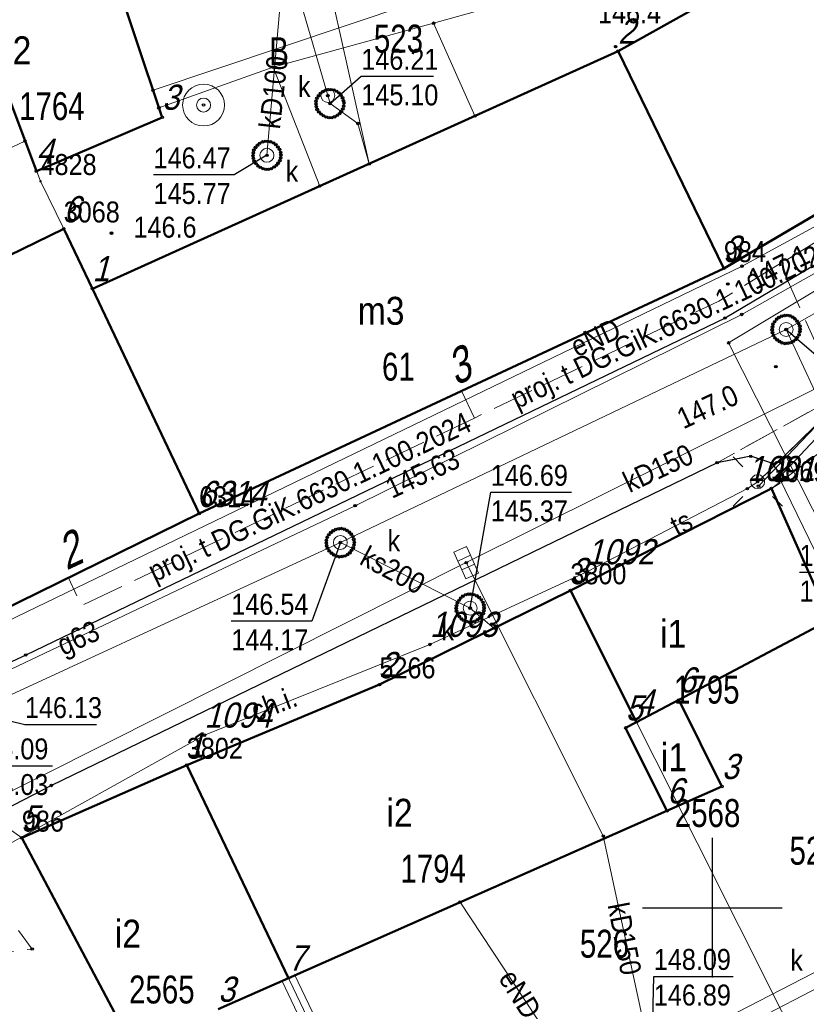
# Model space of a CAD drawing. Header units: metres. Extents: x 5551907 to 5556416, y 5709283 to 5712755.
# Tile 27 of 100: x 5554425 to 5554453, y 5710597 to 5710632. Entities that reach past the tile are written whole.
import ezdxf
from ezdxf.enums import TextEntityAlignment as Align

# ---------------------------------------------------------------- set-up
doc = ezdxf.new("R2010")
doc.units = ezdxf.units.M
for name, pattern in [('1.0_0.5', [1.5, 1, -0.5]), ('1.5_0.5', [2, 1.5, -0.5]), ('219-500', [0]), ('suep_nn_500', [0])]:
    doc.linetypes.add(name, pattern=pattern)
doc.layers.get('0').update_dxf_attribs({"color": 2, "lineweight": 5})
doc.styles.get("Standard").update_dxf_attribs({"font": 'Working1250', "width": 0.75})
doc.linetypes.add('otdn_500', pattern='A,5,0,[21,ksztalty.shx,S=0.5,R=0,X=0,Y=0]', length=5)

# ---------------------------------------------------------------- blocks, each defined once
blk = doc.blocks.new('PUNKTBUD')
at = {"color": 0}
blk.add_circle((0, 0), 0.045, dxfattribs=at)
blk = doc.blocks.new('203')
at = {"linetype": 'Continuous', "lineweight": 0}
h = blk.add_hatch(color=0, dxfattribs=at)
edge = h.paths.add_edge_path()
edge.add_arc((0, 0), 0.045, 0, 360)
blk = doc.blocks.new('SUEP1')
at = {"color": 0, "linetype": 'Continuous'}
for p, q in [((5, 0), (3.5, 0.5)), ((15, 0), (13.5, 0.5)), ((0, 0), (5, 0)), ((5, 0), (3.5, -0.5)), ((5, 0), (15, 0)), ((15, 0), (13.5, -0.5))]:
    blk.add_line(p, q, dxfattribs=at)
blk = doc.blocks.new('US22')
at = {"color": 0, "linetype": 'Continuous', "lineweight": 13}
blk.add_circle((0, 0), 0.25, dxfattribs=at)
blk = doc.blocks.new('PW01')
at = {"linetype": 'Continuous', "lineweight": 13}
h = blk.add_hatch(color=0, dxfattribs=at)
edge = h.paths.add_edge_path()
edge.add_arc((0, 0), 0.045, 0, 360)
blk = doc.blocks.new('US05')
at = {"color": 0, "linetype": 'Continuous', "lineweight": 13}
for p, q in [((-0.525, -0.25), (-0.525, 0.25)), ((-0.525, 0.25), (-0.175, 0.25)), ((-0.175, -0.25), (-0.175, 0.25)), ((-0.175, 0.25), (0.175, 0.25)), ((0.175, -0.25), (0.175, 0.25)), ((0.175, 0.25), (0.525, 0.25)), ((0.525, -0.25), (0.525, 0.25)), ((-0.525, -0.25), (-0.175, -0.25)), ((-0.175, -0.25), (0.175, -0.25)), ((0.175, -0.25), (0.525, -0.25))]:
    blk.add_line(p, q, dxfattribs=at)
blk = doc.blocks.new('SM01')
at = {"color": 0, "linetype": 'Continuous', "lineweight": 13}
for p, q in [((-0.53, 0.531), (-0.883, 0.884)), ((0.531, 0.531), (0.884, 0.884)), ((-0.53, -0.53), (-0.883, -0.883)), ((0.531, -0.53), (0.884, -0.883))]:
    blk.add_line(p, q, dxfattribs=at)
blk.add_circle((0, 0), 0.25, dxfattribs=at)
blk = doc.blocks.new('US13')
at = {"color": 0, "linetype": 'Continuous', "lineweight": 13}
for radius in [0.75, 0.25]:
    blk.add_circle((0, 0), radius, dxfattribs=at)
blk = doc.blocks.new('PIKIETAW1891')
at = {"color": 0}
blk.add_circle((0, 0), 0.045, dxfattribs=at)
blk = doc.blocks.new('RAMKA500K')
at = {"color": 0}
for p, q in [((50, 97.5), (50, 102.5)), ((47.5, 100), (52.5, 100))]:
    blk.add_line(p, q, dxfattribs=at)

msp = doc.modelspace()

# ---------------------------------------------------------------- linework, layer by layer
at = {"layer": '218-kontur użytku gruntowego', "color": 3, "linetype": 'CONTINUOUS', "lineweight": 18, "flags": 128}
for points in [[(5554450.41, 5710622.9), (5554464.47, 5710631.16)], [(5554464.47, 5710631.16), (5554450.41, 5710622.9)], [(5554431.61, 5710614.12), (5554450.41, 5710622.9)], [(5554450.41, 5710622.9), (5554431.61, 5710614.12)], [(5554452.11, 5710615.02), (5554444.91, 5710611.36)], [(5554444.91, 5710611.36), (5554452.11, 5710615.02)], [(5554454.21, 5710610.31), (5554452.11, 5710615.02)], [(5554452.11, 5710615.02), (5554454.21, 5710610.31)], [(5554422.25, 5710609.52), (5554431.61, 5710614.12)], [(5554431.61, 5710614.12), (5554422.25, 5710609.52)], [(5554444.91, 5710611.36), (5554438.07, 5710607.99)], [(5554438.07, 5710607.99), (5554444.91, 5710611.36)], [(5554438.07, 5710607.99), (5554431.17, 5710605.11)], [(5554431.17, 5710605.11), (5554438.07, 5710607.99)], [(5554431.17, 5710605.11), (5554425.26, 5710602.5)], [(5554425.26, 5710602.5), (5554431.17, 5710605.11)], [(5554425.26, 5710602.5), (5554429.61, 5710594.28)], [(5554429.61, 5710594.28), (5554425.26, 5710602.5)]]:
    msp.add_lwpolyline(points, dxfattribs=at)
at = {"layer": '219-działka ewidencyjna', "color": 7, "linetype": '219-500', "lineweight": 18, "flags": 128}
for points in [[(5554421.88, 5710636.76), (5554425.93, 5710626.02)], [(5554464.47, 5710631.16), (5554450.41, 5710622.9)], [(5554425.93, 5710626.02), (5554426.76, 5710624.32)], [(5554426.76, 5710624.32), (5554431.61, 5710614.12)], [(5554450.41, 5710622.9), (5554431.61, 5710614.12)], [(5554455.65, 5710617.65), (5554452.11, 5710615.02)], [(5554452.11, 5710615.02), (5554444.91, 5710611.36)], [(5554452.11, 5710615.02), (5554454.21, 5710610.31)], [(5554431.61, 5710614.12), (5554422.25, 5710609.52)], [(5554444.91, 5710611.36), (5554438.07, 5710607.99)], [(5554444.91, 5710611.36), (5554460.03, 5710581.25)], [(5554438.07, 5710607.99), (5554431.17, 5710605.11)], [(5554418.12, 5710607.55), (5554425.26, 5710602.5)], [(5554431.17, 5710605.11), (5554425.26, 5710602.5)], [(5554431.17, 5710605.11), (5554446.51, 5710572.98)], [(5554425.26, 5710602.5), (5554429.61, 5710594.28)]]:
    msp.add_lwpolyline(points, dxfattribs=at)
at = {"layer": '312-budynek ewidencyjny', "color": 7, "linetype": 'CONTINUOUS', "lineweight": 50, "flags": 128}
for points in [[(5554446.62, 5710630.68), (5554460.28, 5710638.31)], [(5554427.35, 5710637.09), (5554430.29, 5710628.31)], [(5554425.78, 5710626.38), (5554423.2, 5710633.25)], [(5554464.47, 5710631.16), (5554450.41, 5710622.9)], [(5554427.79, 5710622.17), (5554446.62, 5710630.68)], [(5554446.62, 5710630.68), (5554450.41, 5710622.9)], [(5554450.41, 5710622.9), (5554446.62, 5710630.68)], [(5554430.29, 5710628.31), (5554425.78, 5710626.38)], [(5554416.45, 5710619.29), (5554426.76, 5710624.32)], [(5554426.76, 5710624.32), (5554427.79, 5710622.17)], [(5554450.41, 5710622.9), (5554431.61, 5710614.12)], [(5554427.79, 5710622.17), (5554431.61, 5710614.12)], [(5554431.61, 5710614.12), (5554427.79, 5710622.17)], [(5554444.91, 5710611.36), (5554452.11, 5710615.02)], [(5554452.11, 5710615.02), (5554454.21, 5710610.31)], [(5554431.61, 5710614.12), (5554422.25, 5710609.52)], [(5554438.07, 5710607.99), (5554444.91, 5710611.36)], [(5554444.91, 5710611.36), (5554447.28, 5710606.65)], [(5554447.28, 5710606.65), (5554444.91, 5710611.36)], [(5554454.21, 5710610.31), (5554448.79, 5710607.44)], [(5554431.17, 5710605.11), (5554438.07, 5710607.99)], [(5554448.79, 5710607.44), (5554447.28, 5710606.65)], [(5554447.28, 5710606.65), (5554448.79, 5710607.44)], [(5554448.79, 5710607.44), (5554450.34, 5710604.34)], [(5554447.28, 5710606.65), (5554446.89, 5710606.44)], [(5554446.89, 5710606.44), (5554447.28, 5710606.65)], [(5554446.89, 5710606.44), (5554448.37, 5710603.47)], [(5554448.37, 5710603.47), (5554446.89, 5710606.44)], [(5554425.26, 5710602.5), (5554431.17, 5710605.11)], [(5554431.17, 5710605.11), (5554434.81, 5710597.48)], [(5554434.81, 5710597.48), (5554431.17, 5710605.11)], [(5554450.34, 5710604.34), (5554448.37, 5710603.47)], [(5554448.37, 5710603.47), (5554434.81, 5710597.48)], [(5554429.2, 5710595.08), (5554425.26, 5710602.5)], [(5554434.81, 5710597.48), (5554432.29, 5710596.36)]]:
    msp.add_lwpolyline(points, dxfattribs=at)
at = {"layer": 'chodnik', "color": 7, "linetype": '1.0_0.5', "lineweight": 18, "flags": 128}
for points in [[(5554450.17, 5710615.94), (5554451.37, 5710616.17), (5554452.13, 5710615.92), (5554452.61, 5710615.32), (5554452.11, 5710615.02), (5554454.21, 5710610.31), (5554455.07, 5710608.5), (5554455.99, 5710606.6), (5554460.1, 5710598.05), (5554463.23, 5710602.03), (5554460.86, 5710606.87), (5554458.88, 5710610.96), (5554457.5, 5710613.82), (5554455.65, 5710617.65), (5554455.14, 5710617.32), (5554455.12, 5710618.2), (5554455.64, 5710618.96)], [(5554429.47, 5710584.39), (5554430.99, 5710584.95), (5554421.86, 5710597.62), (5554422.73, 5710598.15), (5554425.63, 5710598.52), (5554423.44, 5710601.49), (5554425.26, 5710602.5), (5554431.17, 5710605.11), (5554438.07, 5710607.99), (5554444.91, 5710611.36), (5554452.11, 5710615.02), (5554452.61, 5710615.32), (5554452.13, 5710615.92), (5554451.37, 5710616.17), (5554450.17, 5710615.94), (5554426.32, 5710604.38), (5554420.54, 5710601.39), (5554419.68, 5710600.26), (5554419.6, 5710598.38), (5554420.55, 5710596.74)]]:
    msp.add_lwpolyline(points, close=True, dxfattribs=at)
at = {"layer": 'jezdnia', "color": 7, "linetype": '1.5_0.5', "lineweight": 18, "flags": 128}
msp.add_lwpolyline([(5554552.05, 5710711.22), (5554552.63, 5710709.3), (5554552.53, 5710707.06), (5554552.16, 5710705.41), (5554551.51, 5710704.05), (5554550.31, 5710702.54), (5554547.38, 5710699.78), (5554530.25, 5710683.47), (5554518.24, 5710671.52), (5554515.19, 5710668.72), (5554512.43, 5710666.27), (5554509.44, 5710663.6), (5554503.12, 5710658.09), (5554494.7, 5710651.01), (5554489.25, 5710646.55), (5554488.04, 5710645.72), (5554487.11, 5710645.3), (5554485.69, 5710644.79), (5554478.94, 5710642.57), (5554477.43, 5710642.29), (5554475.08, 5710642.25), (5554473.42, 5710642.28), (5554472.43, 5710638.71), (5554473.93, 5710638.51), (5554474.43, 5710637.77), (5554474.72, 5710636.97), (5554474.66, 5710636.42), (5554473.93, 5710635.73), (5554466.73, 5710630.76), (5554450.45, 5710621.12), (5554425.4, 5710609.05), (5554418.6, 5710605.89), (5554417.15, 5710605.26), (5554415.76, 5710605.21), (5554414.27, 5710606.27), (5554419.6, 5710598.38), (5554419.68, 5710600.26), (5554420.54, 5710601.39), (5554426.32, 5710604.38), (5554450.17, 5710615.94), (5554455.64, 5710618.96), (5554457.51, 5710620.02), (5554470.33, 5710627.61), (5554480.55, 5710633.59), (5554490.93, 5710638.9), (5554493.53, 5710640.11), (5554500.28, 5710648.12), (5554500.93, 5710648.88), (5554511.72, 5710657.89), (5554514.76, 5710660.52), (5554517.05, 5710662.45), (5554519.99, 5710665.18), (5554525.09, 5710670.03), (5554526.61, 5710671.37), (5554527.35, 5710672.08), (5554528.16, 5710672.64), (5554535.47, 5710679.96), (5554536.25, 5710680.82), (5554537.58, 5710682.07), (5554542.1, 5710686.33), (5554551.5, 5710695.18), (5554553.01, 5710696.3), (5554554.52, 5710697.03), (5554556.44, 5710697.5), (5554558.78, 5710696.84), (5554560.73, 5710695.29)], close=True, dxfattribs=at)
at = {"layer": 'krawężnik', "color": 7, "linetype": 'CONTINUOUS', "lineweight": 25, "flags": 128}
for points in [[(5554472.43, 5710638.71), (5554473.93, 5710638.51), (5554474.43, 5710637.77), (5554474.72, 5710636.97), (5554474.66, 5710636.42), (5554473.93, 5710635.73), (5554466.73, 5710630.76), (5554450.45, 5710621.12), (5554425.4, 5710609.05), (5554418.6, 5710605.89), (5554417.15, 5710605.26), (5554415.76, 5710605.21), (5554414.27, 5710606.27), (5554412.85, 5710607.28), (5554397.95, 5710627.83), (5554396.98, 5710629.38), (5554396.78, 5710630.42), (5554397.44, 5710631.31), (5554400.44, 5710632.27)], [(5554452.61, 5710615.32), (5554452.13, 5710615.92), (5554451.37, 5710616.17), (5554450.17, 5710615.94), (5554426.32, 5710604.38), (5554420.54, 5710601.39), (5554419.68, 5710600.26), (5554419.6, 5710598.38), (5554420.55, 5710596.74), (5554429.47, 5710584.39)]]:
    msp.add_lwpolyline(points, dxfattribs=at)
at = {"layer": 'przewód elektroenergetyczny niskiego napięcia', "color": 1, "linetype": 'suep_nn_500', "lineweight": 18, "flags": 128}
msp.add_lwpolyline([(5554451.62, 5710615.26), (5554473.46, 5710636.52)], dxfattribs=at)
at = {"layer": 'przewód elektroenergetyczny podziemny', "color": 1, "linetype": 'CONTINUOUS', "lineweight": 18, "flags": 128}
for points in [[(5554473.2, 5710638.11), (5554460.77, 5710638.83), (5554443.86, 5710633.95), (5554429.96, 5710629.28)], [(5554417.91, 5710606.97), (5554451.06, 5710622.98), (5554454, 5710624.58)], [(5554454, 5710624.58), (5554456.27, 5710619.93), (5554451.65, 5710615.1)], [(5554440.96, 5710600.2), (5554446.85, 5710591.28)]]:
    msp.add_lwpolyline(points, dxfattribs=at)
at = {"layer": 'przewód gazowy', "color": 40, "linetype": 'CONTINUOUS', "lineweight": 18, "flags": 128}
msp.add_lwpolyline([(5554486.45, 5710644.06), (5554480.09, 5710640.63), (5554479.35, 5710637.86), (5554467.72, 5710631.02), (5554457.69, 5710625.12), (5554455.64, 5710623.84), (5554451.05, 5710621.25), (5554437.2, 5710614.4), (5554422.27, 5710607.31), (5554419.93, 5710606.21), (5554416.65, 5710602.98)], dxfattribs=at)
at = {"layer": 'przewód kanalizacyjny', "color": 34, "linetype": 'CONTINUOUS', "lineweight": 18, "flags": 128}
for points in [[(5554403.43, 5710635.81), (5554421.1, 5710605.89), (5554436.67, 5710613.08), (5554452.64, 5710620.71), (5554475.58, 5710633.69), (5554493.24, 5710644.62), (5554505.33, 5710636.12), (5554511.32, 5710631.05), (5554532.54, 5710615.46), (5554538.01, 5710606.53), (5554542.3, 5710598.85), (5554545.18, 5710592.28), (5554547.72, 5710585.05), (5554551.08, 5710576.4), (5554560.88, 5710550.1), (5554563.42, 5710544.78), (5554570, 5710519.72), (5554571.02, 5710502.86)], [(5554432.9, 5710640.5), (5554436.3, 5710628.8)], [(5554434.04, 5710626.95), (5554434.9, 5710636.7), (5554434.44, 5710639.3)], [(5554434.9, 5710636.7), (5554435.44, 5710636.76), (5554437.7, 5710626.64)], [(5554479.52, 5710633.3), (5554458.72, 5710621.09), (5554441.18, 5710612.36), (5554419.48, 5710601.47)], [(5554436.3, 5710628.8), (5554437.3, 5710628.09), (5554437.7, 5710626.64)], [(5554421.24, 5710625.51), (5554425.37, 5710627.46)], [(5554473.24, 5710578.62), (5554463.92, 5710597.69), (5554457.41, 5710610.47), (5554452.64, 5710620.71)], [(5554436.67, 5710613.08), (5554441.32, 5710610.73)], [(5554447.83, 5710594.49), (5554446.09, 5710602.57), (5554441.18, 5710612.36)], [(5554441.32, 5710610.73), (5554442.17, 5710610.01)], [(5554455.15, 5710595.49), (5554453.98, 5710597.85), (5554450.53, 5710596.07)]]:
    msp.add_lwpolyline(points, dxfattribs=at)
at = {"layer": 'przewód telekomunikacyjny podziemny', "color": 30, "linetype": 'CONTINUOUS', "lineweight": 18, "flags": 128}
for points in [[(5554466.17, 5710585.54), (5554467.07, 5710585.97), (5554460.64, 5710598.31), (5554454.75, 5710610.55), (5554452.39, 5710615.41), (5554454.27, 5710617.4), (5554455.91, 5710619), (5554470.13, 5710627.51), (5554474.81, 5710630.32), (5554484.43, 5710634.75), (5554493.54, 5710639.43), (5554497.33, 5710639.53), (5554497.2, 5710639.43), (5554501.93, 5710645.53)], [(5554451.62, 5710615.26), (5554451.25, 5710615.01), (5554445.5, 5710612.03), (5554439.88, 5710609.43), (5554431.8, 5710606.18), (5554420.5, 5710599.89), (5554413.04, 5710595.05), (5554418.43, 5710587.27), (5554421.85, 5710580.69), (5554423.62, 5710578.89), (5554425.07, 5710576.9), (5554428.95, 5710571.78), (5554432.09, 5710567.46), (5554439.67, 5710557.33), (5554446.17, 5710546.45), (5554449.55, 5710541.81), (5554450.74, 5710539.67), (5554440.28, 5710534.28), (5554434.87, 5710531.22), (5554426.77, 5710526.7), (5554421.99, 5710524.3), (5554412.76, 5710518.69), (5554409.67, 5710523.11), (5554408.89, 5710523.91)]]:
    msp.add_lwpolyline(points, dxfattribs=at)
at = {"layer": 'przewód telekomunikacyjny podziemny - ob. projektowany', "color": 30, "linetype": '1.5_0.5', "lineweight": 18, "flags": 128}
for points in [[(5554466.12, 5710594.45), (5554455.32, 5710616.59), (5554452.43, 5710623.07), (5554455.93, 5710625.2), (5554455.51, 5710625.9)], [(5554452.43, 5710623.07), (5554450.23, 5710621.73), (5554441.47, 5710617.54), (5554441.01, 5710618.51)], [(5554441.47, 5710617.54), (5554427.39, 5710610.81), (5554426.93, 5710611.82)]]:
    msp.add_lwpolyline(points, dxfattribs=at)
at = {"layer": 'przewód wodociągowy', "color": 5, "linetype": 'CONTINUOUS', "lineweight": 18, "flags": 128}
for points in [[(5554440.01, 5710631.68), (5554445.59, 5710633.25), (5554461.49, 5710641.27)], [(5554434.26, 5710630.11), (5554440.01, 5710631.68)], [(5554440.01, 5710631.68), (5554441.49, 5710628.36)], [(5554467.7, 5710630.53), (5554450.58, 5710620.23), (5554460.59, 5710600.44), (5554463.45, 5710595.03), (5554464.76, 5710592.33), (5554468.87, 5710584.3), (5554469.19, 5710570.16), (5554473.83, 5710557.02), (5554476.21, 5710558)], [(5554430.17, 5710628.65), (5554434.26, 5710630.11)], [(5554434.26, 5710630.11), (5554435.93, 5710625.85)], [(5554437.87, 5710585.76), (5554437.92, 5710589.44), (5554439.42, 5710590.11), (5554447.97, 5710593.96), (5554451.1, 5710595.75), (5554454.41, 5710597.46), (5554460.59, 5710600.44)]]:
    msp.add_lwpolyline(points, dxfattribs=at)
at = {"layer": 'rzedna-Atr2', "color": 7, "flags": 128}
for points in [[(5554436.3, 5710628.8), (5554437.42, 5710629.78), (5554440.008, 5710629.78)], [(5554434.04, 5710626.95), (5554432.87, 5710626.25), (5554429.979, 5710626.25)], [(5554452.64, 5710620.71), (5554457.3, 5710616.74), (5554460.223, 5710616.74)], [(5554441.32, 5710610.73), (5554442.06, 5710614.88), (5554444.951, 5710614.88)], [(5554436.67, 5710613.08), (5554435.65, 5710610.26), (5554432.764, 5710610.26)], [(5554457.41, 5710610.47), (5554456.01, 5710612.01), (5554453.119, 5710612.01)], [(5554422.27, 5710607.31), (5554425.37, 5710606.56), (5554427.931, 5710606.56)], [(5554421.1, 5710605.89), (5554423.45, 5710605.08), (5554426.362, 5710605.08)], [(5554447.83, 5710594.49), (5554447.9, 5710597.54), (5554450.748, 5710597.54)]]:
    msp.add_lwpolyline(points, dxfattribs=at)
at = {"layer": 'studnia kanalizacyjna', "color": 34, "linetype": 'CONTINUOUS', "lineweight": 18, "flags": 128}
for points in [[(5554436.8, 5710628.82), (5554436.79, 5710628.71), (5554436.76, 5710628.61), (5554436.7, 5710628.52), (5554436.64, 5710628.44), (5554436.56, 5710628.38), (5554436.46, 5710628.33), (5554436.36, 5710628.3), (5554436.26, 5710628.3), (5554436.16, 5710628.32), (5554436.06, 5710628.37), (5554435.98, 5710628.43), (5554435.9, 5710628.5), (5554435.84, 5710628.59), (5554435.81, 5710628.69), (5554435.8, 5710628.79), (5554435.8, 5710628.89), (5554435.83, 5710628.99), (5554435.89, 5710629.08), (5554435.96, 5710629.17), (5554436.04, 5710629.23), (5554436.14, 5710629.28), (5554436.24, 5710629.3), (5554436.34, 5710629.3), (5554436.44, 5710629.29), (5554436.54, 5710629.24), (5554436.62, 5710629.18), (5554436.69, 5710629.1), (5554436.75, 5710629.01), (5554436.78, 5710628.91)], [(5554434.54, 5710626.96), (5554434.53, 5710626.86), (5554434.5, 5710626.76), (5554434.44, 5710626.67), (5554434.38, 5710626.59), (5554434.3, 5710626.53), (5554434.2, 5710626.47), (5554434.1, 5710626.45), (5554434, 5710626.45), (5554433.9, 5710626.47), (5554433.8, 5710626.52), (5554433.72, 5710626.57), (5554433.65, 5710626.65), (5554433.58, 5710626.74), (5554433.55, 5710626.84), (5554433.54, 5710626.94), (5554433.55, 5710627.04), (5554433.57, 5710627.14), (5554433.63, 5710627.23), (5554433.7, 5710627.31), (5554433.78, 5710627.38), (5554433.88, 5710627.43), (5554433.98, 5710627.45), (5554434.08, 5710627.45), (5554434.18, 5710627.43), (5554434.28, 5710627.39), (5554434.36, 5710627.33), (5554434.43, 5710627.25), (5554434.49, 5710627.16), (5554434.53, 5710627.06)], [(5554453.14, 5710620.73), (5554453.13, 5710620.63), (5554453.1, 5710620.52), (5554453.04, 5710620.43), (5554452.98, 5710620.35), (5554452.9, 5710620.29), (5554452.8, 5710620.24), (5554452.7, 5710620.22), (5554452.6, 5710620.21), (5554452.5, 5710620.23), (5554452.4, 5710620.28), (5554452.32, 5710620.34), (5554452.24, 5710620.41), (5554452.18, 5710620.5), (5554452.15, 5710620.6), (5554452.14, 5710620.7), (5554452.15, 5710620.8), (5554452.17, 5710620.9), (5554452.23, 5710620.99), (5554452.3, 5710621.08), (5554452.38, 5710621.14), (5554452.48, 5710621.19), (5554452.58, 5710621.21), (5554452.68, 5710621.22), (5554452.78, 5710621.2), (5554452.88, 5710621.15), (5554452.96, 5710621.09), (5554453.03, 5710621.01), (5554453.09, 5710620.92), (5554453.13, 5710620.83)], [(5554436.51, 5710613.55), (5554436.61, 5710613.57), (5554436.71, 5710613.58), (5554436.81, 5710613.56), (5554436.91, 5710613.51), (5554436.99, 5710613.45), (5554437.06, 5710613.38), (5554437.12, 5710613.29), (5554437.15, 5710613.19), (5554437.17, 5710613.09), (5554437.16, 5710612.99), (5554437.13, 5710612.89), (5554437.07, 5710612.8), (5554437.01, 5710612.71), (5554436.93, 5710612.65), (5554436.83, 5710612.6), (5554436.73, 5710612.58), (5554436.63, 5710612.57), (5554436.53, 5710612.59), (5554436.43, 5710612.64), (5554436.35, 5710612.7), (5554436.27, 5710612.78), (5554436.21, 5710612.87), (5554436.18, 5710612.96), (5554436.17, 5710613.06), (5554436.17, 5710613.16), (5554436.2, 5710613.27), (5554436.26, 5710613.36), (5554436.33, 5710613.44), (5554436.41, 5710613.5)], [(5554441.82, 5710610.74), (5554441.81, 5710610.64), (5554441.79, 5710610.54), (5554441.73, 5710610.45), (5554441.66, 5710610.37), (5554441.58, 5710610.31), (5554441.48, 5710610.25), (5554441.38, 5710610.23), (5554441.28, 5710610.23), (5554441.18, 5710610.25), (5554441.08, 5710610.3), (5554441, 5710610.35), (5554440.93, 5710610.43), (5554440.87, 5710610.52), (5554440.83, 5710610.62), (5554440.82, 5710610.72), (5554440.83, 5710610.82), (5554440.86, 5710610.92), (5554440.92, 5710611.01), (5554440.98, 5710611.09), (5554441.06, 5710611.16), (5554441.16, 5710611.21), (5554441.26, 5710611.23), (5554441.36, 5710611.23), (5554441.46, 5710611.21), (5554441.56, 5710611.17), (5554441.64, 5710611.11), (5554441.72, 5710611.03), (5554441.78, 5710610.94), (5554441.81, 5710610.84)]]:
    msp.add_lwpolyline(points, close=True, dxfattribs=at)
at = {"layer": 'ściana oporowa (linia)', "color": 0, "linetype": 'otdn_500', "lineweight": 18}
for q in [(5554434.81, 5710597.48), (5554439.315, 5710587.472)]:
    msp.add_line((5554434.584, 5710597.372), q, dxfattribs=at)
at = {"layer": 'ściana oporowa (linia)', "color": 0, "lineweight": 18}
for q in [(5554434.81, 5710597.48), (5554439.765, 5710587.688)]:
    msp.add_line((5554435.035, 5710597.588), q, dxfattribs=at)

# ---------------------------------------------------------------- block references
at = {"layer": '203-punkt graniczny', "color": 7, "linetype": 'CONTINUOUS', "lineweight": 18}
for p in [(5554425.93, 5710626.02), (5554426.76, 5710624.32), (5554450.41, 5710622.9), (5554452.11, 5710615.02), (5554431.61, 5710614.12), (5554444.91, 5710611.36), (5554438.07, 5710607.99), (5554431.17, 5710605.11), (5554425.26, 5710602.5)]:
    msp.add_blockref('203', p, dxfattribs=at)
at = {"layer": 'kratka ściekowa', "color": 34, "linetype": 'CONTINUOUS', "lineweight": 18, "rotation": 294.017}
msp.add_blockref('US05', (5554441.18, 5710612.36), dxfattribs=at)
at = {"layer": 'latarnia', "color": 7, "linetype": 'CONTINUOUS', "lineweight": 18}
msp.add_blockref('SM01', (5554451.62, 5710615.26), dxfattribs=at)
at = {"layer": 'pikieta naturalna', "color": 7, "linetype": 'CONTINUOUS', "lineweight": 13}
for p in [(5554446.53, 5710630.84), (5554428.47, 5710624.16), (5554450.55, 5710622.34), (5554452.27, 5710619.38)]:
    msp.add_blockref('PW01', p, dxfattribs=at)
at = {"layer": 'przewód elektroenergetyczny niskiego napięcia', "color": 1, "linetype": 'CONTINUOUS', "lineweight": 18, "rotation": 44.229}
msp.add_blockref('SUEP1', (5554451.62, 5710615.26), dxfattribs=at)
at = {"layer": 'Punkt budynku', "color": 5, "linetype": 'CONTINUOUS', "lineweight": 18}
for p in [(5554446.62, 5710630.68), (5554430.29, 5710628.31), (5554425.78, 5710626.38), (5554426.76, 5710624.32), (5554450.41, 5710622.9), (5554427.79, 5710622.17), (5554452.11, 5710615.02), (5554431.61, 5710614.12), (5554444.91, 5710611.36), (5554438.07, 5710607.99), (5554448.79, 5710607.44), (5554447.28, 5710606.65), (5554446.89, 5710606.44), (5554431.17, 5710605.11), (5554450.34, 5710604.34), (5554448.37, 5710603.47), (5554425.26, 5710602.5), (5554434.81, 5710597.48)]:
    msp.add_blockref('PUNKTBUD', p, dxfattribs=at)
at = {"layer": 'Punkt roboczy BDOT GESUT K1', "color": 6, "linetype": 'CONTINUOUS', "lineweight": 18}
for p in [(5554440.01, 5710631.68), (5554440.01, 5710631.68), (5554440.01, 5710631.68), (5554446.53, 5710630.84), (5554434.26, 5710630.11), (5554434.26, 5710630.11), (5554434.26, 5710630.11), (5554429.96, 5710629.28), (5554435.89, 5710629.08), (5554435.96, 5710629.17), (5554436.04, 5710629.23), (5554436.14, 5710629.28), (5554436.22, 5710629.09), (5554436.24, 5710629.3), (5554436.34, 5710629.3), (5554436.44, 5710629.29), (5554436.54, 5710629.24), (5554436.62, 5710629.18), (5554436.69, 5710629.1), (5554431.77, 5710628.75), (5554435.8, 5710628.89), (5554435.8, 5710628.79), (5554435.81, 5710628.69), (5554435.83, 5710628.99), (5554436.3, 5710628.8), (5554436.3, 5710628.8), (5554436.75, 5710629.01), (5554436.78, 5710628.91), (5554436.79, 5710628.71), (5554436.8, 5710628.82), (5554430.17, 5710628.65), (5554435.84, 5710628.59), (5554435.9, 5710628.5), (5554435.98, 5710628.43), (5554436.06, 5710628.37), (5554436.46, 5710628.33), (5554436.56, 5710628.38), (5554436.64, 5710628.44), (5554436.7, 5710628.52), (5554436.76, 5710628.61), (5554441.49, 5710628.36), (5554436.16, 5710628.32), (5554436.26, 5710628.3), (5554436.36, 5710628.3), (5554437.3, 5710628.09), (5554425.37, 5710627.46), (5554433.7, 5710627.31), (5554433.78, 5710627.38), (5554433.88, 5710627.43), (5554433.98, 5710627.45), (5554434.08, 5710627.45), (5554434.18, 5710627.43), (5554434.28, 5710627.39), (5554434.36, 5710627.33), (5554433.54, 5710626.94), (5554433.55, 5710627.04), (5554433.57, 5710627.14), (5554433.63, 5710627.23), (5554434.04, 5710626.95), (5554434.04, 5710626.95), (5554434.43, 5710627.25), (5554434.49, 5710627.16), (5554434.53, 5710627.06), (5554434.54, 5710626.96), (5554433.55, 5710626.84), (5554433.58, 5710626.74), (5554433.65, 5710626.65), (5554433.72, 5710626.57), (5554434.38, 5710626.59), (5554434.44, 5710626.67), (5554434.5, 5710626.76), (5554434.53, 5710626.86), (5554437.7, 5710626.64), (5554437.7, 5710626.64), (5554433.8, 5710626.52), (5554433.9, 5710626.47), (5554434, 5710626.45), (5554434.1, 5710626.45), (5554434.2, 5710626.47), (5554434.3, 5710626.53), (5554435.93, 5710625.85), (5554428.47, 5710624.16), (5554451.06, 5710622.98), (5554450.55, 5710622.34), (5554450.45, 5710621.12), (5554450.45, 5710621.12), (5554451.05, 5710621.25), (5554452.23, 5710620.99), (5554452.3, 5710621.08), (5554452.38, 5710621.14), (5554452.48, 5710621.19), (5554452.58, 5710621.21), (5554452.68, 5710621.22), (5554452.78, 5710621.2), (5554452.88, 5710621.15), (5554452.96, 5710621.09), (5554453.03, 5710621.01), (5554452.14, 5710620.7), (5554452.15, 5710620.8), (5554452.15, 5710620.6), (5554452.17, 5710620.9), (5554452.64, 5710620.71), (5554452.64, 5710620.71), (5554452.64, 5710620.71), (5554453.09, 5710620.92), (5554453.13, 5710620.83), (5554453.13, 5710620.63), (5554453.14, 5710620.73), (5554450.58, 5710620.23), (5554452.18, 5710620.5), (5554452.24, 5710620.41), (5554452.32, 5710620.34), (5554452.4, 5710620.28), (5554452.5, 5710620.23), (5554452.7, 5710620.22), (5554452.8, 5710620.24), (5554452.9, 5710620.29), (5554452.98, 5710620.35), (5554453.04, 5710620.43), (5554453.1, 5710620.52), (5554452.6, 5710620.21), (5554452.27, 5710619.38), (5554451.37, 5710616.17), (5554451.37, 5710616.17), (5554451.37, 5710616.17), (5554450.17, 5710615.94), (5554450.17, 5710615.94), (5554450.17, 5710615.94), (5554450.17, 5710615.94), (5554452.13, 5710615.92), (5554452.13, 5710615.92), (5554452.13, 5710615.92), (5554452.39, 5710615.41), (5554452.61, 5710615.32), (5554452.61, 5710615.32), (5554452.61, 5710615.32), (5554451.25, 5710615.01), (5554451.62, 5710615.26), (5554451.62, 5710615.26), (5554451.62, 5710615.26), (5554451.65, 5710615.1), (5554452.11, 5710615.02), (5554452.11, 5710615.02), (5554437.2, 5710614.4), (5554437.2, 5710614.4), (5554436.51, 5710613.55), (5554436.61, 5710613.57), (5554436.71, 5710613.58), (5554436.81, 5710613.56), (5554436.2, 5710613.27), (5554436.26, 5710613.36), (5554436.33, 5710613.44), (5554436.41, 5710613.5), (5554436.91, 5710613.51), (5554436.99, 5710613.45), (5554437.06, 5710613.38), (5554437.12, 5710613.29), (5554437.15, 5710613.19), (5554436.17, 5710613.16), (5554436.17, 5710613.06), (5554436.18, 5710612.96), (5554436.21, 5710612.87), (5554436.67, 5710613.08), (5554436.67, 5710613.08), (5554436.67, 5710613.08), (5554437.13, 5710612.89), (5554437.16, 5710612.99), (5554437.17, 5710613.09), (5554436.27, 5710612.78), (5554436.35, 5710612.7), (5554436.43, 5710612.64), (5554436.53, 5710612.59), (5554436.63, 5710612.57), (5554436.73, 5710612.58), (5554436.83, 5710612.6), (5554436.93, 5710612.65), (5554437.01, 5710612.71), (5554437.07, 5710612.8), (5554441.18, 5710612.36), (5554441.18, 5710612.36), (5554441.18, 5710612.36), (5554445.5, 5710612.03), (5554440.98, 5710611.09), (5554441.06, 5710611.16), (5554441.16, 5710611.21), (5554441.26, 5710611.23), (5554441.36, 5710611.23), (5554441.46, 5710611.21), (5554441.56, 5710611.17), (5554441.64, 5710611.11), (5554444.91, 5710611.36), (5554440.82, 5710610.72), (5554440.83, 5710610.82), (5554440.86, 5710610.92), (5554440.92, 5710611.01), (5554441.32, 5710610.73), (5554441.32, 5710610.73), (5554441.32, 5710610.73), (5554441.72, 5710611.03), (5554441.78, 5710610.94), (5554441.81, 5710610.84), (5554441.82, 5710610.74), (5554440.83, 5710610.62), (5554440.87, 5710610.52), (5554440.93, 5710610.43), (5554441, 5710610.35), (5554441.66, 5710610.37), (5554441.73, 5710610.45), (5554441.79, 5710610.54), (5554441.81, 5710610.64), (5554441.08, 5710610.3), (5554441.18, 5710610.25), (5554441.28, 5710610.23), (5554441.38, 5710610.23), (5554441.48, 5710610.25), (5554441.58, 5710610.31), (5554442.17, 5710610.01), (5554439.88, 5710609.43), (5554425.4, 5710609.05), (5554425.4, 5710609.05), (5554438.07, 5710607.99), (5554431.8, 5710606.18), (5554431.17, 5710605.11), (5554426.32, 5710604.38), (5554426.32, 5710604.38), (5554426.32, 5710604.38), (5554425.26, 5710602.5), (5554446.09, 5710602.57), (5554440.96, 5710600.2), (5554425.63, 5710598.52), (5554434.81, 5710597.48)]:
    msp.add_blockref('PIKIETAW1891', p, dxfattribs=at)
at = {"layer": 'rzedna', "color": 34, "linetype": 'CONTINUOUS', "lineweight": 18}
for p in [(5554436.3, 5710628.8), (5554434.04, 5710626.95), (5554452.64, 5710620.71), (5554436.67, 5710613.08), (5554441.32, 5710610.73)]:
    msp.add_blockref('PW01', p, dxfattribs=at)
at = {"layer": 'rzedna', "color": 7, "linetype": 'CONTINUOUS', "lineweight": 18}
msp.add_blockref('PW01', (5554437.2, 5710614.4), dxfattribs=at)
at = {"layer": 'studnia zwykła', "color": 5, "linetype": 'CONTINUOUS', "lineweight": 18}
msp.add_blockref('US13', (5554431.77, 5710628.75), dxfattribs=at)
at = {"layer": 'Wstawianie ramki sekcyjnej z opisem', "color": 7, "linetype": 'CONTINUOUS', "lineweight": 13}
msp.add_blockref('RAMKA500K', (5554400, 5710500), dxfattribs=at)
msp.add_blockref('RAMKA500K', (5554400, 5710500), dxfattribs=at)
msp.add_blockref('RAMKA500K', (5554400, 5710500), dxfattribs=at)
msp.add_blockref('RAMKA500K', (5554400, 5710500), dxfattribs=at)
at = {"layer": 'właz do komory lub kanału - okrągły', "color": 7, "linetype": 'CONTINUOUS', "lineweight": 18}
for p in [(5554436.22, 5710629.09), (5554434.04, 5710626.95), (5554452.64, 5710620.71), (5554436.67, 5710613.08), (5554441.32, 5710610.73)]:
    msp.add_blockref('US22', p, dxfattribs=at)

# ---------------------------------------------------------------- texts
at = {"layer": '203-punkt graniczny-Atr103', "color": 7, "width": 0.9}
for s, p in [('4828', (5554425.93, 5710626.02)), ('4828', (5554425.93, 5710626.02)), ('3068', (5554426.76, 5710624.32)), ('3068', (5554426.76, 5710624.32)), ('984', (5554450.41, 5710622.9)), ('984', (5554450.41, 5710622.9)), ('3069', (5554452.11, 5710615.02)), ('3069', (5554452.11, 5710615.02)), ('6314', (5554431.61, 5710614.12)), ('6314', (5554431.61, 5710614.12)), ('3800', (5554444.91, 5710611.36)), ('3800', (5554444.91, 5710611.36)), ('5266', (5554438.07, 5710607.99)), ('5266', (5554438.07, 5710607.99)), ('3802', (5554431.17, 5710605.11)), ('3802', (5554431.17, 5710605.11)), ('986', (5554425.26, 5710602.5)), ('986', (5554425.26, 5710602.5))]:
    msp.add_text(s, height=0.75, dxfattribs=at).set_placement(p, align=Align.BOTTOM_LEFT)
at = {"layer": '210-oznaczenie konturu użytku gruntowego', "color": 3, "linetype": 'CONTINUOUS', "lineweight": 18, "width": 0.79}
msp.add_text('B', height=1, dxfattribs=at).set_placement((5554434.12, 5710630.18))
at = {"layer": '211-numer działki ewidencyjnej', "color": 7, "linetype": 'CONTINUOUS', "lineweight": 18, "width": 0.79}
for s, p in [('523', (5554437.87, 5710630.63)), ('527', (5554452.76, 5710601.54)), ('526', (5554445.25, 5710598.21))]:
    msp.add_text(s, height=1, dxfattribs=at).set_placement(p)
at = {"layer": '238-Punkt adresowy budynku', "color": 7, "linetype": 'CONTINUOUS', "lineweight": 25, "oblique": 15, "width": 0.79}
for s, rotation, p in [('3', 23.732, (5554441.13, 5710618.84)), ('2', 24.843, (5554427.19, 5710612.23))]:
    msp.add_text(s, height=1.25, rotation=rotation, dxfattribs=at).set_placement(p, align=Align.CENTER)
at = {"layer": '312-oznaczenie budynku ewidencyjnego', "color": 7, "linetype": 'CONTINUOUS', "lineweight": 18, "width": 0.79}
for s, p in [('1764', (5554425.16, 5710629.21)), ('61', (5554438.16, 5710619.88)), ('1795', (5554448.62, 5710608.31)), ('2568', (5554448.65, 5710603.89)), ('1794', (5554438.82, 5710601.9)), ('2565', (5554429.1, 5710597.57))]:
    msp.add_text(s, height=1, dxfattribs=at).set_placement(p, align=Align.TOP_LEFT)
at = {"layer": '312-oznaczenie budynku ewidencyjnego-Atr117', "color": 7, "width": 0.9}
for s, p in [('i2', (5554425.13, 5710630.71)), ('m3', (5554438.13, 5710621.38)), ('i1', (5554448.59, 5710609.81)), ('i1', (5554448.62, 5710605.39)), ('i2', (5554438.79, 5710603.4)), ('i2', (5554429.06, 5710599.07))]:
    msp.add_text(s, height=1, dxfattribs=at).set_placement(p, align=Align.MIDDLE_CENTER)
at = {"layer": 'chodnik-Atr17', "color": 7, "width": 0.9}
msp.add_text('ch.i.', height=0.75, rotation=20.854, dxfattribs=at).set_placement((5554433.65, 5710606.66))
at = {"layer": 'pikieta naturalna-Atr2', "color": 7, "width": 0.9}
for s, p in [('146.4', (5554445.9, 5710631.68)), ('146.6', (5554429.26, 5710624))]:
    msp.add_text(s, height=0.75, dxfattribs=at).set_placement(p)
for s, rotation, p in [('147.1', 26.565, (5554451.54, 5710622.12)), ('147.0', 25.006, (5554448.96, 5710617.13))]:
    msp.add_text(s, height=0.75, rotation=rotation, dxfattribs=at).set_placement(p)
at = {"layer": 'przewód elektroenergetyczny podziemny-Atr1', "color": 1, "width": 0.9}
for rotation, p in [(24.462, (5554444.99, 5710620.05)), (302.122, (5554442.63, 5710597.67))]:
    msp.add_text('eND', height=0.75, rotation=rotation, dxfattribs=at).set_placement(p, align=Align.MIDDLE_LEFT)
at = {"layer": 'przewód gazowy-Atr1', "color": 40, "width": 0.9}
msp.add_text('g63', height=0.75, rotation=24.081, dxfattribs=at).set_placement((5554426.59, 5710609.36), align=Align.MIDDLE_LEFT)
at = {"layer": 'przewód kanalizacyjny-Atr1', "color": 34, "width": 0.9}
for s, rotation, p in [('kD100', 83.666, (5554434.13, 5710627.91)), ('kD150', 25.165, (5554446.87, 5710615.19)), ('ks200', 331.96, (5554437.49, 5710612.66)), ('kD150', 280.82, (5554446.61, 5710600.17))]:
    msp.add_text(s, height=0.75, rotation=rotation, dxfattribs=at).set_placement(p, align=Align.MIDDLE_LEFT)
at = {"layer": 'przewód telekomunikacyjny podziemny - ob. projektowany-Atr1', "color": 30, "width": 0.9}
for rotation, p in [(25.562, (5554442.84, 5710618.19)), (25.546, (5554429.86, 5710611.99))]:
    msp.add_text('proj. t DG.GiK.6630.1.100.2024', height=0.75, rotation=rotation, dxfattribs=at).set_placement(p, align=Align.MIDDLE_LEFT)
at = {"layer": 'przewód telekomunikacyjny podziemny-Atr1', "color": 30, "width": 0.9}
msp.add_text('ts', height=0.75, rotation=27.395, dxfattribs=at).set_placement((5554448.57, 5710613.62), align=Align.MIDDLE_LEFT)
at = {"layer": 'Punkt budynku-Atr103', "color": 5, "oblique": 15, "width": 0.9}
msp.add_text('6314', height=0.9, dxfattribs=at).set_placement((5554431.61, 5710614.12), align=Align.BOTTOM_LEFT)
at = {"layer": 'Punkt budynku-Atr104', "color": 5, "oblique": 15, "width": 0.9}
for s, p in [('2', (5554446.62, 5710630.68)), ('3', (5554430.29, 5710628.31)), ('4', (5554425.78, 5710626.38)), ('6', (5554426.76, 5710624.32)), ('3', (5554450.41, 5710622.9)), ('1', (5554427.79, 5710622.17)), ('2', (5554452.11, 5710615.02)), ('3', (5554444.91, 5710611.36)), ('2', (5554438.07, 5710607.99)), ('6', (5554448.79, 5710607.44)), ('5', (5554446.89, 5710606.44)), ('4', (5554447.28, 5710606.65)), ('1', (5554431.17, 5710605.11)), ('3', (5554450.34, 5710604.34)), ('6', (5554448.37, 5710603.47)), ('5', (5554425.26, 5710602.5)), ('7', (5554434.81, 5710597.48)), ('3', (5554432.29, 5710596.36))]:
    msp.add_text(s, height=0.9, dxfattribs=at).set_placement(p, align=Align.BOTTOM_LEFT)
at = {"layer": 'Punkt roboczy BDOT GESUT K1-Atr103', "color": 6, "oblique": 15, "width": 0.9}
for s, p in [('1091', (5554451.25, 5710615.01)), ('1092', (5554445.5, 5710612.03)), ('1093', (5554439.88, 5710609.43)), ('1094', (5554431.8, 5710606.18))]:
    msp.add_text(s, height=0.9, dxfattribs=at).set_placement(p, align=Align.BOTTOM_LEFT)
at = {"layer": 'rzedna-Atr2', "color": 34, "width": 0.9}
for s, p in [('146.21', (5554437.42, 5710629.788)), ('146.47', (5554429.979, 5710626.258)), ('146.69', (5554442.06, 5710614.888)), ('147.37', (5554453.119, 5710612.018)), ('146.54', (5554432.764, 5710610.268)), ('146.09', (5554423.45, 5710605.088)), ('148.09', (5554447.9, 5710597.548))]:
    msp.add_text(s, height=0.75, dxfattribs=at).set_placement(p, align=Align.BOTTOM_LEFT)
at = {"layer": 'rzedna-Atr2', "color": 7, "width": 0.9}
msp.add_text('145.63', height=0.75, rotation=25.006, dxfattribs=at).set_placement((5554438.36, 5710614.98), align=Align.MIDDLE_LEFT)
at = {"layer": 'rzedna-Atr2', "color": 40, "width": 0.9}
msp.add_text('146.13', height=0.75, dxfattribs=at).set_placement((5554425.37, 5710606.567), align=Align.BOTTOM_LEFT)
at = {"layer": 'rzedna-Atr3', "color": 34, "width": 0.9}
for s, p in [('145.10', (5554437.42, 5710628.513)), ('145.77', (5554429.979, 5710624.982)), ('145.37', (5554442.06, 5710613.612)), ('145.60', (5554453.119, 5710610.742)), ('144.17', (5554432.764, 5710608.992)), ('144.03', (5554423.45, 5710603.812)), ('146.89', (5554447.9, 5710596.272))]:
    msp.add_text(s, height=0.75, dxfattribs=at).set_placement(p, align=Align.BOTTOM_LEFT)
at = {"layer": 'właz do komory lub kanału - okrągły-Atr17', "color": 7, "width": 0.9}
for p in [(5554435.15, 5710629.04), (5554434.71, 5710626), (5554438.36, 5710612.77), (5554440.29, 5710609.58), (5554452.79, 5710597.74)]:
    msp.add_text('k', height=0.75, dxfattribs=at).set_placement(p)

doc.saveas('drawing.dxf')
